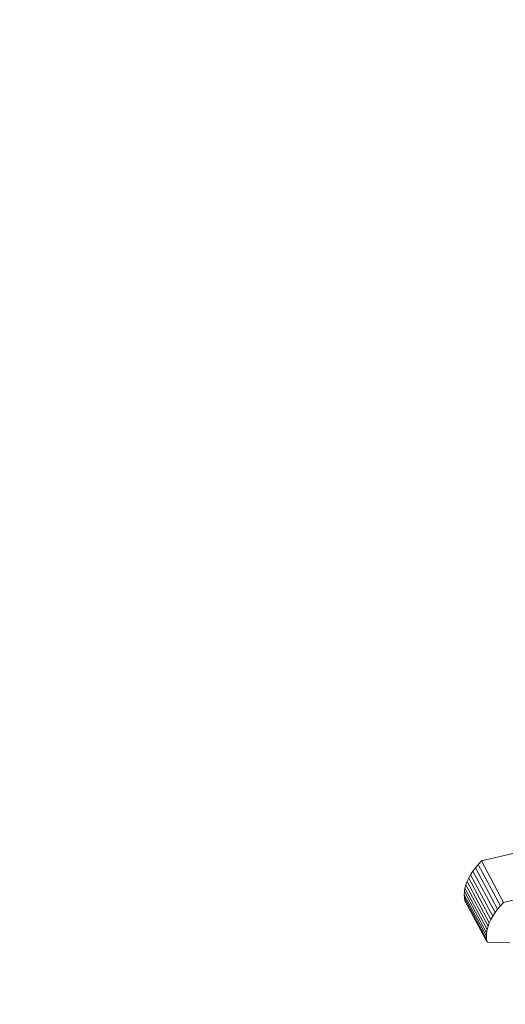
# Model space of a CAD drawing. Header units: millimetres. Extents: x -2220 to 52371, y -4077 to 6953.
# Tile 235 of 256: x 36965 to 37272, y 2103 to 2726. Entities that reach past the tile are written whole.
import ezdxf

# ---------------------------------------------------------------- set-up
doc = ezdxf.new("R2010")
doc.units = ezdxf.units.MM
doc.header["$MEASUREMENT"] = 0
doc.linetypes.add('Wipeout_Contour', pattern=[1000, 0, -1000])
doc.layers.add('Nuevo_08_E_Envans secs', color=7, linetype='Continuous')
doc.layers.add('Nuevo_09_EI_Mobiliari general', color=7, linetype='Continuous')
doc.layers.add('Nuevo_09_EI_Mobiliari general_Pluma_Nº__61', color=7, linetype='Continuous', lineweight=5, true_color=0x6a6a6a)

# ---------------------------------------------------------------- blocks, each defined once
blk = doc.blocks.new('Elem Sección_207_2', base_point=(42615.74, 4689.65))
at = {"layer": 'Nuevo_09_EI_Mobiliari general_Pluma_Nº__61', "color": 251, "linetype": 'Continuous', "lineweight": 5, "true_color": 0x6a6a6a}
for p, q in [((37257.26, 2193.73), (37292.5, 2202.06)), ((37251.82, 2187.25), (37253.44, 2189.43)), ((37253.44, 2189.43), (37255.26, 2191.59)), ((37267.48, 2163.23), (37253.44, 2189.43)), ((37255.26, 2191.59), (37257.26, 2193.73)), ((37269.3, 2165.39), (37255.26, 2191.59)), ((37257.26, 2193.73), (37271.3, 2167.53)), ((37248.17, 2180.72), (37249.17, 2182.89)), ((37249.17, 2182.89), (37250.39, 2185.07)), ((37263.21, 2156.68), (37249.17, 2182.89)), ((37250.39, 2185.07), (37251.82, 2187.25)), ((37264.43, 2158.87), (37250.39, 2185.07)), ((37265.86, 2161.05), (37251.82, 2187.25)), ((37246.46, 2174.39), (37246.81, 2176.46)), ((37246.81, 2176.46), (37247.38, 2178.57)), ((37260.85, 2150.26), (37246.81, 2176.46)), ((37247.38, 2178.57), (37248.17, 2180.72)), ((37261.42, 2152.37), (37247.38, 2178.57)), ((37262.21, 2154.52), (37248.17, 2180.72)), ((37306.54, 2175.86), (37271.3, 2167.53)), ((37246.34, 2172.38), (37246.46, 2174.39)), ((37246.44, 2170.42), (37246.34, 2172.38)), ((37260.38, 2146.18), (37246.34, 2172.38)), ((37260.48, 2144.22), (37246.44, 2170.42)), ((37246.77, 2168.54), (37246.44, 2170.42)), ((37260.5, 2148.19), (37246.46, 2174.39)), ((37260.81, 2142.34), (37246.77, 2168.54)), ((37267.48, 2163.23), (37265.86, 2161.05)), ((37269.3, 2165.39), (37267.48, 2163.23)), ((37271.3, 2167.53), (37269.3, 2165.39)), ((37263.21, 2156.68), (37262.21, 2154.52)), ((37264.43, 2158.87), (37263.21, 2156.68)), ((37265.86, 2161.05), (37264.43, 2158.87)), ((37261.42, 2152.37), (37260.85, 2150.26)), ((37262.21, 2154.52), (37261.42, 2152.37)), ((37260.5, 2148.19), (37260.38, 2146.18)), ((37260.38, 2146.18), (37260.48, 2144.22)), ((37260.48, 2144.22), (37260.81, 2142.34)), ((37260.85, 2150.26), (37260.5, 2148.19)), ((37260.81, 2142.34), (37275.22, 2141.85))]:
    blk.add_line(p, q, dxfattribs=at)
blk = doc.blocks.new('Elem Sección_215_2', base_point=(42615.74, 4689.65))
at = {"color": 254, "linetype": 'Wipeout_Contour', "lineweight": 0, "ltscale": 143828.340447}
blk.add_wipeout([(34277.41, 2000.49), (34280.51, 1996.47), (37436.31, 3264.38), (37433.22, 3268.39)], dxfattribs=at).dxf.layer = 'Nuevo_08_E_Envans secs'
at = {"color": 254, "linetype": 'Wipeout_Contour', "lineweight": 0, "ltscale": 250814.991909}
blk.add_wipeout([(34313.49, 1993.06), (34320.2, 1984.35), (34332.25, 1989.2), (35978.98, 2650.8), (36312.88, 2784.95), (37452.82, 3242.94), (37446.11, 3251.65)], dxfattribs=at).dxf.layer = 'Nuevo_08_E_Envans secs'
at = {"color": 254, "linetype": 'Wipeout_Contour', "lineweight": 0, "ltscale": 178251.750617}
blk.add_wipeout([(37439.41, 3260.36), (34294.73, 1996.92), (34301.44, 1988.21), (34313.49, 1993.06), (37446.11, 3251.65)], dxfattribs=at).dxf.layer = 'Nuevo_08_E_Envans secs'

msp = doc.modelspace()

# ---------------------------------------------------------------- block references
at = {"layer": 'Nuevo_09_EI_Mobiliari general', "lineweight": 0}
msp.add_blockref('Elem Sección_207_2', (42615.74, 4689.65), dxfattribs=at)

# ---------------------------------------------------------------- next in the draw order: block references
at = {"layer": 'Nuevo_08_E_Envans secs', "lineweight": 0}
msp.add_blockref('Elem Sección_215_2', (42615.74, 4689.65), dxfattribs=at)

doc.saveas('drawing.dxf')
